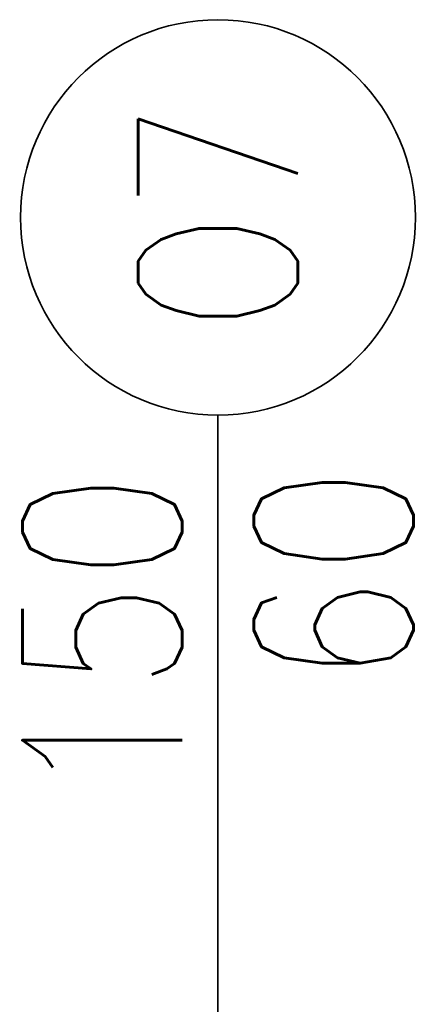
# Model space of a CAD drawing. Header units: inches. Extents: x 27484 to 71626, y -45113 to 39.
# Tile 239 of 256: x 34186 to 34249, y -22868 to -22713. Entities that reach past the tile are written whole.
import ezdxf
from ezdxf.enums import TextEntityAlignment as Align

# ---------------------------------------------------------------- set-up
doc = ezdxf.new("R2010")
doc.units = ezdxf.units.IN
doc.header["$LTSCALE"] = 50
doc.header["$MEASUREMENT"] = 0
doc.layers.add('R-MET-OKN', color=7, linetype='Continuous', lineweight=35)
doc.layers.add('R-MET-OKN-OPIS', color=7, linetype='Continuous')
doc.layers.add('R-MET-OKN-OPIS-SYM', color=2, linetype='Continuous')
doc.styles.add('MET_OKN', font='SIMPLEX.SHX')

# ---------------------------------------------------------------- blocks, each defined once
blk = doc.blocks.new('MET-OK')
at = {"layer": 'R-MET-OKN'}
blk.add_lwpolyline([(0, -42.9), (0, 42.9, 0.581818)], format="xyb", dxfattribs=at)
blk.add_circle((0, 66.1), 23.2, dxfattribs=at)
at = {"layer": 'R-MET-OKN-OPIS', "style": 'MET_OKN', "width": 0.8}
for tag, p in [('SO', (-4.22, 40.66)), ('HO', (22.97, 40.66))]:
    blk.add_attdef(tag, text='', height=18.75, rotation=90, dxfattribs=at).set_placement(p, align=Align.RIGHT)
at = {"layer": 'R-MET-OKN-OPIS-SYM', "style": 'MET_OKN', "width": 0.8}
blk.add_attdef('SYM', text='', height=18.75, rotation=90, dxfattribs=at).set_placement((9.38, 66.1), align=Align.CENTER)

msp = doc.modelspace()

# ---------------------------------------------------------------- block references
at = {"layer": 'R-MET-OKN'}
ref = msp.add_blockref('MET-OK', (34217.48246, -22832.63304), dxfattribs=dict(at, xscale=1.336499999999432, yscale=1.336499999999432, zscale=1.336499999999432))
ref.add_attrib('SYM', 'O7', dxfattribs={"layer": 'R-MET-OKN-OPIS-SYM', "height": 25.059375, "rotation": 90, "style": 'MET_OKN', "width": 0.8}).set_placement((34230.01215, -22744.28542), align=Align.CENTER)
ref.add_attrib('SO', '150', dxfattribs={"layer": 'R-MET-OKN-OPIS', "height": 25.059375, "rotation": 90, "style": 'MET_OKN', "width": 0.8}).set_placement((34211.8441, -22784.17076), align=Align.RIGHT)
ref.add_attrib('HO', '60', dxfattribs={"layer": 'R-MET-OKN-OPIS', "height": 25.059375, "rotation": 90, "style": 'MET_OKN', "width": 0.8}).set_placement((34248.1802, -22783.26457), align=Align.RIGHT)

doc.saveas('drawing.dxf')
